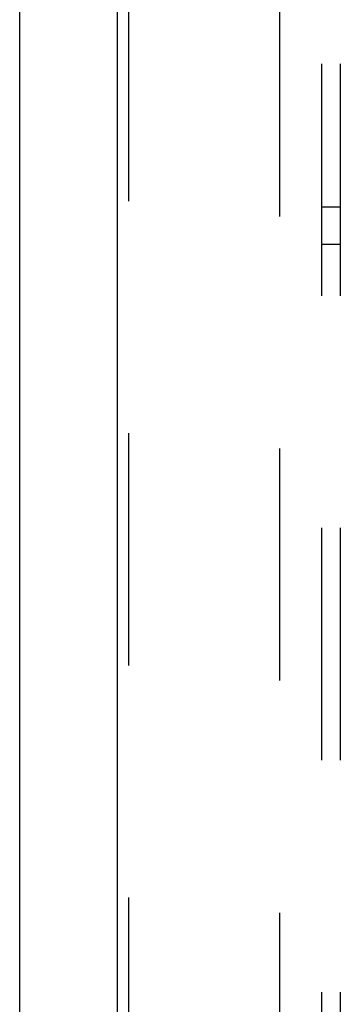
# Model space of a CAD drawing. Header units: inches. Extents: x 0 to 283, y 0 to 183.
# Tile 142 of 256: x 53.28 to 55.44, y 111.56 to 118.17. Entities that reach past the tile are written whole.
import ezdxf

# ---------------------------------------------------------------- set-up
doc = ezdxf.new("R2010")
doc.units = ezdxf.units.IN
doc.header["$LTSCALE"] = 15.583333
doc.header["$MEASUREMENT"] = 0
doc.linetypes.add('HIDDEN', pattern=[0.2, 0.1, -0.1])
doc.layers.get('0').update_dxf_attribs({"linetype": 'CONTINUOUS'})
for name, color, linetype in [('DEFAULT_2', 8, 'HIDDEN'), ('LEFTHAND_DOOR_ASSEMBLY', 7, 'CONTINUOUS'), ('SUBPANEL', 7, 'CONTINUOUS')]:
    doc.layers.add(name, color=color, linetype=linetype)

msp = doc.modelspace()

# ---------------------------------------------------------------- linework, layer by layer
at = {"color": 3, "linetype": 'Continuous'}
msp.add_line((53.2793, 131.3133), (53.2793, 53.176), dxfattribs=at)
at = {"layer": 'DEFAULT_2', "color": 8, "linetype": 'HIDDEN'}
msp.add_line((55.0293, 54.52), (55.0293, 123.624), dxfattribs=at)
at = {"layer": 'LEFTHAND_DOOR_ASSEMBLY', "color": 3, "linetype": 'Continuous'}
msp.add_line((53.9351, 124.747), (53.9351, 53.397), dxfattribs=at)
at = {"layer": 'LEFTHAND_DOOR_ASSEMBLY', "color": 8, "linetype": 'HIDDEN'}
msp.add_line((54.0101, 124.747), (54.0101, 53.397), dxfattribs=at)
at = {"layer": 'SUBPANEL', "color": 8, "linetype": 'HIDDEN'}
for p, q in [((55.3106, 57.1032), (55.3106, 121.0407)), ((55.4356, 57.1032), (55.4356, 121.0407)), ((55.4356, 116.9157), (55.3106, 116.9157)), ((55.3106, 116.6657), (55.4356, 116.6657))]:
    msp.add_line(p, q, dxfattribs=at)

doc.saveas('drawing.dxf')
